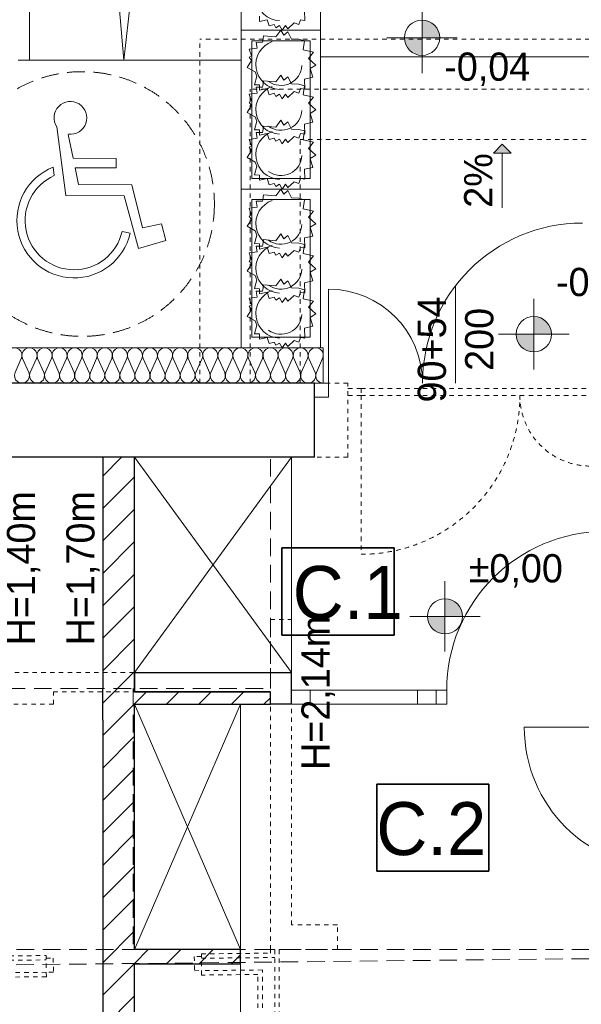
# Model space of a CAD drawing. Extents: x -220312 to -8310, y -91840 to 81907.
# Tile 111 of 128: x -111603 to -108419, y -875 to 4704. Entities that reach past the tile are written whole.
import ezdxf

# ---------------------------------------------------------------- set-up
doc = ezdxf.new("R2010")
doc.units = 0
doc.header["$MEASUREMENT"] = 0
doc.set_wipeout_variables(frame=1)
doc.linetypes.add('Hidden Line', pattern=[50, 25, -25])
doc.linetypes.add('Krawędzie ukryte', pattern=[150, 100, -50])
doc.layers.add('#kan_san-op', color=34, linetype='Continuous')
for name, color, linetype, lineweight, true_color in [('Arch drzwi_Nr_Pióra__4', 7, 'Continuous', 9, 0x029e21), ('Arch ocieplenie_Nr_Pióra__22', 7, 'Continuous', 9, 0x7f7f7f), ('Arch okna_Nr_Pióra__4', 7, 'Continuous', 9, 0x029e21), ('Arch wyposarzenie_Nr_Pióra__2', 7, 'Continuous', 13, 0x7f7f7f), ('Arch wyposarzenie_Nr_Pióra__4', 7, 'Continuous', 9, 0x029e21), ('Arch wyposazenie_Nr_Pióra__9', 7, 'Continuous', 13, 0x3dad99)]:
    doc.layers.add(name, color=color, linetype=linetype, lineweight=lineweight, true_color=true_color)
for name, color, linetype, lineweight in [('Arch opisy_Nr_Pióra__21', 7, 'Continuous', 9), ('Arch schody_Nr_Pióra__21', 7, 'Continuous', 9), ('arch spadki_Nr_Pióra__21', 7, 'Continuous', 9), ('Arch wyburzenia_Nr_Pióra__46', 5, 'Continuous', 13), ('Arch ściany działowe_Nr_Pióra__41', 7, 'Continuous', 15), ('Arch ściany nośne_Nr_Pióra__21', 7, 'Continuous', 9), ('Arch ściany nośne_Nr_Pióra__27', 7, 'Continuous', 30), ('Drzwi ArchiCAD_Nr_Pióra__27', 7, 'Continuous', 30), ('Drzwi ArchiCAD_Nr_Pióra__41', 7, 'Continuous', 15), ('Drzwi ArchiCAD_Nr_Pióra__5', 7, 'Continuous', 13), ('INWENT RZĘDNE_Nr_Pióra__21', 7, 'Continuous', 9), ('INWENT WYMIARY_Nr_Pióra__21', 7, 'Continuous', 9), ('INWENT. DRZWI_Nr_Pióra__101', 8, 'Continuous', 13), ('INWENT.ŚCIANY_Nr_Pióra__1', 7, 'Continuous', 25), ('INWENT.ŚCIANY_Nr_Pióra__101', 8, 'Continuous', 13), ('Istniejące schody_Nr_Pióra__5', 7, 'Continuous', 13), ('Istniejące stropy_Nr_Pióra__5', 7, 'Continuous', 13), ('Okna ArchiCADa_Nr_Pióra__7', 7, 'Continuous', 13), ('PODKŁAD', 252, 'Continuous', 35)]:
    doc.layers.add(name, color=color, linetype=linetype, lineweight=lineweight)
doc.styles.add('GENERATED_STYLE_2', font='txt')
doc.styles.add('GENERATED_STYLE_4', font='txt')
doc.styles.add('GENERATED_STYLE_6', font='txt')
pattern_1 = [(45, (0, 0), (-91.92388, 91.92388), [])]

# ---------------------------------------------------------------- blocks, each defined once
blk = doc.blocks.new('parter')
at = {"layer": 'Arch schody_Nr_Pióra__21', "linetype": 'Continuous'}
blk.add_hatch(color=252, dxfattribs=at).paths.add_polyline_path([(-170537.4, 3998.4), (-170487.4, 3948.4), (-170587.4, 3948.4)], flags=0)
at = {"layer": 'Arch ściany nośne_Nr_Pióra__21', "linetype": 'Continuous'}
h = blk.add_hatch(dxfattribs=at)
h.set_pattern_fill('Common_Brick', color=252, style=0, pattern_type=2)
h.set_pattern_definition(pattern_1)
h.paths.add_polyline_path([(-172802.4, 2224.9), (-172802.4, -3525.1), (-172622.4, -3525.1), (-172622.4, 2224.9)], flags=0)
h = blk.add_hatch(dxfattribs=at)
h.set_pattern_fill('Common_Brick', color=252, style=0, pattern_type=2)
h.set_pattern_definition(pattern_1)
h.paths.add_polyline_path([(-172622.4, 824.9), (-171852.4, 824.9), (-171852.4, 894.9), (-172622.4, 894.9)], flags=0)
h = blk.add_hatch(dxfattribs=at)
h.set_pattern_fill('Common_Brick', color=252, style=0, pattern_type=2)
h.set_pattern_definition(pattern_1)
h.paths.add_polyline_path([(-172622.4, -645.1), (-172022.4, -645.1), (-172022.4, -565.1), (-172622.4, -565.1)], flags=0)
at = {"layer": 'INWENT RZĘDNE_Nr_Pióra__21', "linetype": 'Continuous'}
for points in [[(-170992.1, 4602.2), (-170892.1, 4602.2), (-170899.7, 4640.4), (-170921.4, 4672.9), (-170953.8, 4694.6), (-170992.1, 4702.2)], [(-170992.1, 4602.2), (-171092.1, 4602.2), (-171084.5, 4563.9), (-171062.8, 4531.5), (-171030.4, 4509.8), (-170992.1, 4502.2)], [(-170358.5, 2922.1), (-170258.5, 2922.1), (-170266.2, 2960.4), (-170287.8, 2992.8), (-170320.3, 3014.5), (-170358.5, 3022.1)], [(-170358.5, 2922.1), (-170458.5, 2922.1), (-170450.9, 2883.8), (-170429.3, 2851.4), (-170396.8, 2829.7), (-170358.5, 2822.1)], [(-170862.2, 1323.3), (-170762.2, 1323.3), (-170769.8, 1361.6), (-170791.4, 1394), (-170823.9, 1415.7), (-170862.2, 1423.3)], [(-170862.2, 1323.3), (-170962.2, 1323.3), (-170954.5, 1285), (-170932.9, 1252.6), (-170900.4, 1230.9), (-170862.2, 1223.3)]]:
    blk.add_hatch(color=252, dxfattribs=at).paths.add_polyline_path(points, flags=0)
at = {"color": 252}
for p, q in [((-171786.3, 1216.9), (-171786.3, 1711)), ((-171786.3, 1711), (-171151, 1711)), ((-171151, 1711), (-171151, 1216.9)), ((-171151, 1216.9), (-171786.3, 1216.9)), ((-171248.2, -121.6), (-171248.2, 372.5)), ((-171248.2, 372.5), (-170612.9, 372.5)), ((-170612.9, 372.5), (-170612.9, -121.6)), ((-170612.9, -121.6), (-171248.2, -121.6))]:
    blk.add_line(p, q, dxfattribs=at)
at = {"layer": 'Arch drzwi_Nr_Pióra__4', "color": 252, "linetype": 'Continuous'}
for p, q in [((-171522.4, 2644.9), (-171522.4, 3177.7)), ((-171602.4, 2644.9), (-171602.4, 2564.9)), ((-171602.4, 2644.9), (-171602.4, 2564.9)), ((-171522.4, 2644.9), (-171602.4, 2644.9)), ((-171602.4, 2644.9), (-171602.4, 2564.9)), ((-171522.4, 2564.9), (-171522.4, 2644.9)), ((-171602.4, 2564.9), (-171522.4, 2564.9))]:
    blk.add_line(p, q, dxfattribs=at)
for centre, radius, start, end in [((-170082.4, 2644.9), 907.2, 90, 180), ((-171522.4, 2644.9), 532.8, 0, 90)]:
    blk.add_arc(centre, radius, start, end, dxfattribs=at)
at = {"layer": 'Arch ocieplenie_Nr_Pióra__22', "color": 252, "linetype": 'Continuous'}
for p, q in [((-173299.8, 2704.4), (-173264.3, 2785.3)), ((-173257.1, 2785.3), (-173221.6, 2704.4)), ((-173214.4, 2704.4), (-173178.9, 2785.3)), ((-173171.7, 2785.3), (-173136.2, 2704.4)), ((-173129, 2704.4), (-173093.5, 2785.3)), ((-173086.3, 2785.3), (-173050.8, 2704.4)), ((-173043.6, 2704.4), (-173008.1, 2785.3)), ((-173000.9, 2785.3), (-172965.3, 2704.4)), ((-172958.2, 2704.4), (-172922.6, 2785.3)), ((-172915.5, 2785.3), (-172879.9, 2704.4)), ((-172872.8, 2704.4), (-172837.2, 2785.3)), ((-172830, 2785.3), (-172794.5, 2704.4)), ((-172787.3, 2704.4), (-172751.8, 2785.3)), ((-172744.6, 2785.3), (-172709.1, 2704.4)), ((-172701.9, 2704.4), (-172666.4, 2785.3)), ((-172659.2, 2785.3), (-172623.7, 2704.4)), ((-172616.5, 2704.4), (-172581, 2785.3)), ((-172573.8, 2785.3), (-172538.3, 2704.4)), ((-172531.1, 2704.4), (-172495.6, 2785.3)), ((-172488.4, 2785.3), (-172452.8, 2704.4)), ((-172445.7, 2704.4), (-172410.1, 2785.3)), ((-172403, 2785.3), (-172367.4, 2704.4)), ((-172360.3, 2704.4), (-172324.7, 2785.3)), ((-172317.5, 2785.3), (-172282, 2704.4)), ((-172274.8, 2704.4), (-172239.3, 2785.3)), ((-172232.1, 2785.3), (-172196.6, 2704.4)), ((-172189.4, 2704.4), (-172153.9, 2785.3)), ((-172146.7, 2785.3), (-172111.2, 2704.4)), ((-172104, 2704.4), (-172068.5, 2785.3)), ((-172061.3, 2785.3), (-172025.8, 2704.4)), ((-172018.6, 2704.4), (-171983.1, 2785.3)), ((-171975.9, 2785.3), (-171940.3, 2704.4)), ((-171933.2, 2704.4), (-171897.6, 2785.3)), ((-171890.5, 2785.3), (-171854.9, 2704.4)), ((-171847.8, 2704.4), (-171812.2, 2785.3)), ((-171805, 2785.3), (-171769.5, 2704.4)), ((-171762.3, 2704.4), (-171726.8, 2785.3)), ((-171719.6, 2785.3), (-171684.1, 2704.4)), ((-171676.9, 2704.4), (-171641.4, 2785.3)), ((-171634.2, 2785.3), (-171598.7, 2704.4)), ((-171591.5, 2704.4), (-171556, 2785.3))]:
    blk.add_line(p, q, dxfattribs=at)
for centre, start_param, end_param in [((-173303.4, 2802.3), 5.870392, 9.837571), ((-173218, 2802.3), 5.870392, 9.837571), ((-173132.6, 2802.3), 5.870392, 9.837571), ((-173047.2, 2802.3), 5.870392, 9.837571), ((-172961.8, 2802.3), 5.870392, 9.837571), ((-172876.3, 2802.3), 5.870392, 9.837571), ((-172790.9, 2802.3), 5.870392, 9.837571), ((-172705.5, 2802.3), 5.870392, 9.837571), ((-172620.1, 2802.3), 5.870392, 9.837571), ((-172534.7, 2802.3), 5.870392, 9.837571), ((-172449.3, 2802.3), 5.870392, 9.837571), ((-172363.8, 2802.3), 5.870392, 9.837571), ((-172278.4, 2802.3), 5.870392, 9.837571), ((-172193, 2802.3), 5.870392, 9.837571), ((-172107.6, 2802.3), 5.870392, 9.837571), ((-172022.2, 2802.3), 5.870392, 9.837571), ((-171936.8, 2802.3), 5.870392, 9.837571), ((-171851.3, 2802.3), 5.870392, 9.837571), ((-171765.9, 2802.3), 5.870392, 9.837571), ((-171680.5, 2802.3), 5.870392, 9.837571), ((-171595.1, 2802.3), 5.870392, 9.837571), ((-173260.7, 2687.4), 2.7288, 6.695979), ((-173175.3, 2687.4), 2.7288, 6.695979), ((-173089.9, 2687.4), 2.7288, 6.695979), ((-173004.5, 2687.4), 2.7288, 6.695979), ((-172919, 2687.4), 2.7288, 6.695979), ((-172833.6, 2687.4), 2.7288, 6.695979), ((-172748.2, 2687.4), 2.7288, 6.695979), ((-172662.8, 2687.4), 2.7288, 6.695979), ((-172577.4, 2687.4), 2.7288, 6.695979), ((-172492, 2687.4), 2.7288, 6.695979), ((-172406.5, 2687.4), 2.7288, 6.695979), ((-172321.1, 2687.4), 2.7288, 6.695979), ((-172235.7, 2687.4), 2.7288, 6.695979), ((-172150.3, 2687.4), 2.7288, 6.695979), ((-172064.9, 2687.4), 2.7288, 6.695979), ((-171979.5, 2687.4), 2.7288, 6.695979), ((-171894, 2687.4), 2.7288, 6.695979), ((-171808.6, 2687.4), 2.7288, 6.695979), ((-171723.2, 2687.4), 2.7288, 6.695979), ((-171637.8, 2687.4), 2.7288, 6.695979), ((-171552.4, 2687.4), 2.7288, 4.712389)]:
    blk.add_ellipse(centre, major_axis=(42.7, 0), ratio=0.995956, start_param=start_param, end_param=end_param, dxfattribs=at)
at = {"layer": 'Arch okna_Nr_Pióra__4', "color": 252, "linetype": 'Continuous'}
blk.add_line((-170802.4, 2644.9), (-170802.4, 3194.9), dxfattribs=at)
at = {"layer": 'Arch opisy_Nr_Pióra__21', "color": 252, "linetype": 'Continuous'}
for p, q in [((-171786.3, 1216.9), (-171786.3, 1711)), ((-171786.3, 1711), (-171151, 1711)), ((-171151, 1711), (-171151, 1216.9)), ((-171151, 1216.9), (-171786.3, 1216.9)), ((-171248.2, -121.6), (-171248.2, 372.5)), ((-171248.2, 372.5), (-170612.9, 372.5)), ((-170612.9, 372.5), (-170612.9, -121.6)), ((-170612.9, -121.6), (-171248.2, -121.6))]:
    blk.add_line(p, q, dxfattribs=at)
at = {"layer": 'Arch opisy_Nr_Pióra__21', "color": 252, "linetype": 'Krawędzie ukryte'}
blk.add_circle((-172919.6, 3659.9), 750, dxfattribs=at)
at = {"layer": 'Arch schody_Nr_Pióra__21', "color": 252, "linetype": 'Continuous'}
for p, q in [((-173217.4, 4474.9), (-173217.4, 10594.9)), ((-172682.4, 4474.9), (-173217.4, 10594.9)), ((-172682.4, 4474.9), (-172017.4, 10594.9)), ((-172017.4, 4474.9), (-172017.4, 10594.9)), ((-172017.4, 5544.9), (-172017.4, 4644.9)), ((-171567.4, 4644.9), (-171567.4, 5544.9)), ((-171567.4, 4644.9), (-172017.4, 4644.9)), ((-171567.4, 4644.9), (-172017.4, 4644.9)), ((-172017.4, 4644.9), (-172017.4, 3744.9)), ((-171567.4, 3744.9), (-171567.4, 4644.9)), ((-171957.4, 4584.9), (-171957.4, 3804.9)), ((-171627.4, 4584.9), (-171957.4, 4584.9)), ((-171627.4, 3804.9), (-171627.4, 4584.9)), ((-173282.4, 4474.9), (-173217.4, 4474.9)), ((-173217.4, 4474.9), (-172017.4, 4474.9)), ((-169502.4, 4494.9), (-171567.4, 4494.9)), ((-170537.4, 3998.4), (-170587.4, 3948.4)), ((-170537.4, 3998.4), (-170487.4, 3948.4)), ((-170487.4, 3948.4), (-170587.4, 3948.4)), ((-170537.4, 3638.4), (-170537.4, 3948.4)), ((-171957.4, 3804.9), (-171627.4, 3804.9)), ((-171567.4, 3744.9), (-172017.4, 3744.9)), ((-171567.4, 3744.9), (-172017.4, 3744.9)), ((-172017.4, 3744.9), (-172017.4, 2844.9)), ((-171567.4, 2844.9), (-171567.4, 3744.9)), ((-171957.4, 3684.9), (-171957.4, 2904.9)), ((-171627.4, 3684.9), (-171957.4, 3684.9)), ((-171627.4, 2904.9), (-171627.4, 3684.9)), ((-171957.4, 2904.9), (-171627.4, 2904.9)), ((-171567.4, 2844.9), (-172017.4, 2844.9))]:
    blk.add_line(p, q, dxfattribs=at)
at = {"layer": 'Arch wyburzenia_Nr_Pióra__46', "color": 252, "linetype": 'Continuous'}
for q in [(-175652.4, 2844.9), (-171552.4, 2644.9)]:
    blk.add_line((-171552.4, 2844.9), q, dxfattribs=at)
at = {"layer": 'Arch wyposarzenie_Nr_Pióra__2', "color": 252, "linetype": 'Continuous'}
for p, q in [((-173063.3, 4096.9), (-173011.2, 3707.7)), ((-172970.5, 3918.9), (-172998, 4053.7)), ((-172726.9, 3917.9), (-172970.5, 3918.9)), ((-172727.2, 3864.6), (-172726.9, 3917.9)), ((-173084.2, 3868.3), (-173077.8, 3820.6)), ((-172959.6, 3865.6), (-172727.2, 3864.6)), ((-172940.1, 3770.3), (-172959.6, 3865.6)), ((-172637, 3769.1), (-172940.1, 3770.3)), ((-172576.9, 3524.6), (-172637, 3769.1)), ((-173011.2, 3707.7), (-172680.6, 3706.4)), ((-172680.6, 3706.4), (-172599.1, 3407.2)), ((-172468.7, 3548.2), (-172576.9, 3524.6)), ((-172445.4, 3453.7), (-172468.7, 3548.2)), ((-172647.5, 3494), (-172692.8, 3504.3)), ((-172599.1, 3407.2), (-172445.4, 3453.7))]:
    blk.add_line(p, q, dxfattribs=at)
for centre, major_axis, start_param, end_param in [((-172985.8, 4148), (92.9, 0), 4.583801, 10.008202), ((-172964.6, 3566), (325.1, 0), 1.947533, 6.059917), ((-172964.6, 3566), (278.7, 0), 1.989195, 6.059917)]:
    blk.add_ellipse(centre, major_axis=major_axis, ratio=0.999933, start_param=start_param, end_param=end_param, dxfattribs=at)
at = {"layer": 'Arch wyposarzenie_Nr_Pióra__4', "color": 252, "linetype": 'Continuous'}
for p, q in [((-171658.9, 4757), (-171657.6, 4700.5)), ((-171914.2, 4694.3), (-171913.6, 4724)), ((-171869.9, 4704), (-171914.2, 4694.3)), ((-171858.1, 4668.8), (-171869.9, 4704)), ((-171680.8, 4703.6), (-171690.7, 4676.8)), ((-171657.6, 4700.5), (-171680.8, 4703.6)), ((-171831.5, 4676.7), (-171858.1, 4668.8)), ((-171820.4, 4659.2), (-171831.5, 4676.7)), ((-171821.3, 4606.7), (-171793.5, 4644.9)), ((-171800.2, 4671.6), (-171820.4, 4659.2)), ((-171784.7, 4644.9), (-171800.2, 4671.6)), ((-171793.5, 4644.9), (-171776.8, 4616.5)), ((-171766.6, 4671.7), (-171784.7, 4644.9)), ((-171776.8, 4616.5), (-171753.2, 4636)), ((-171753.6, 4652.9), (-171766.6, 4671.7)), ((-171717.4, 4686.3), (-171753.6, 4652.9)), ((-171753.2, 4636), (-171731.7, 4594.6)), ((-171690.7, 4676.8), (-171717.4, 4686.3)), ((-171932.2, 4576), (-171895.9, 4576.4)), ((-171927.2, 4542.8), (-171932.2, 4576)), ((-171895.9, 4576.4), (-171895.5, 4583.3)), ((-171895.5, 4583.3), (-171891.5, 4612.4)), ((-171891.5, 4612.4), (-171821.3, 4606.7)), ((-171731.7, 4594.6), (-171690.4, 4593.3)), ((-171690.4, 4593.3), (-171658.2, 4584.5)), ((-171658.2, 4584.5), (-171665.4, 4533.4)), ((-171971.8, 4536.8), (-171927.2, 4542.8)), ((-171959.9, 4499.4), (-171971.8, 4536.8)), ((-171665.4, 4533.4), (-171608.2, 4520)), ((-171608.2, 4520), (-171635.8, 4485.4)), ((-171983.3, 4433.8), (-171959.6, 4473)), ((-171972.3, 4491.8), (-171959.9, 4499.4)), ((-171959.6, 4473), (-171972.3, 4491.8)), ((-171635.8, 4485.4), (-171594, 4447.2)), ((-171938.6, 4408.4), (-171983.3, 4433.8)), ((-171929.2, 4384.1), (-171938.6, 4408.4)), ((-171594, 4447.2), (-171627.4, 4428)), ((-171627.4, 4428), (-171611.3, 4378.1)), ((-171942.3, 4335.3), (-171929.2, 4384.1)), ((-171895.5, 4328.8), (-171891.5, 4357.9)), ((-171891.5, 4357.9), (-171821.3, 4352.2)), ((-171821.3, 4352.2), (-171793.5, 4390.4)), ((-171793.5, 4390.4), (-171776.8, 4362.1)), ((-171776.8, 4362.1), (-171753.2, 4381.5)), ((-171753.2, 4381.5), (-171731.7, 4340.1)), ((-171611.3, 4378.1), (-171658.9, 4367.6)), ((-171658.9, 4367.6), (-171657.6, 4311)), ((-171913.6, 4334.6), (-171942.3, 4335.3)), ((-171932.2, 4321.6), (-171895.9, 4321.9)), ((-171927.2, 4288.4), (-171932.2, 4321.6)), ((-171914.2, 4304.8), (-171913.6, 4334.6)), ((-171869.9, 4314.6), (-171914.2, 4304.8)), ((-171895.9, 4321.9), (-171895.5, 4328.8)), ((-171858.1, 4279.3), (-171869.9, 4314.6)), ((-171717.4, 4296.8), (-171753.6, 4263.5)), ((-171731.7, 4340.1), (-171690.4, 4338.8)), ((-171690.7, 4287.4), (-171717.4, 4296.8)), ((-171680.8, 4314.1), (-171690.7, 4287.4)), ((-171690.4, 4338.8), (-171658.2, 4330)), ((-171657.6, 4311), (-171680.8, 4314.1)), ((-171658.2, 4330), (-171665.4, 4279)), ((-171972.3, 4237.3), (-171959.9, 4244.9)), ((-171971.8, 4282.4), (-171927.2, 4288.4)), ((-171959.9, 4244.9), (-171971.8, 4282.4)), ((-171831.5, 4287.3), (-171858.1, 4279.3)), ((-171820.4, 4269.8), (-171831.5, 4287.3)), ((-171800.2, 4282.1), (-171820.4, 4269.8)), ((-171784.7, 4255.4), (-171800.2, 4282.1)), ((-171766.6, 4282.3), (-171784.7, 4255.4)), ((-171753.6, 4263.5), (-171766.6, 4282.3)), ((-171665.4, 4279), (-171608.2, 4265.6)), ((-171608.2, 4265.6), (-171635.8, 4230.9)), ((-171983.3, 4179.4), (-171959.6, 4218.5)), ((-171959.6, 4218.5), (-171972.3, 4237.3)), ((-171635.8, 4230.9), (-171594, 4192.7)), ((-171594, 4192.7), (-171627.4, 4173.6)), ((-171938.6, 4154), (-171983.3, 4179.4)), ((-171942.3, 4080.8), (-171929.2, 4129.6)), ((-171929.2, 4129.6), (-171938.6, 4154)), ((-171821.3, 4096.1), (-171793.5, 4134.3)), ((-171793.5, 4134.3), (-171776.8, 4106)), ((-171627.4, 4173.6), (-171611.3, 4123.7)), ((-171913.6, 4080.1), (-171942.3, 4080.8)), ((-171914.2, 4050.4), (-171913.6, 4080.1)), ((-171895.5, 4072.7), (-171891.5, 4101.9)), ((-171891.5, 4101.9), (-171821.3, 4096.1)), ((-171776.8, 4106), (-171753.2, 4125.5)), ((-171753.2, 4125.5), (-171731.7, 4084)), ((-171731.7, 4084), (-171690.4, 4082.7)), ((-171690.4, 4082.7), (-171658.2, 4074)), ((-171658.2, 4074), (-171665.4, 4022.9)), ((-171611.3, 4123.7), (-171658.9, 4113.1)), ((-171658.9, 4113.1), (-171657.6, 4056.6)), ((-171971.8, 4026.3), (-171927.2, 4032.3)), ((-171959.9, 3988.8), (-171971.8, 4026.3)), ((-171932.2, 4065.5), (-171895.9, 4065.8)), ((-171927.2, 4032.3), (-171932.2, 4065.5)), ((-171869.9, 4060.1), (-171914.2, 4050.4)), ((-171895.9, 4065.8), (-171895.5, 4072.7)), ((-171858.1, 4024.8), (-171869.9, 4060.1)), ((-171831.5, 4032.8), (-171858.1, 4024.8)), ((-171820.4, 4015.3), (-171831.5, 4032.8)), ((-171800.2, 4027.7), (-171820.4, 4015.3)), ((-171784.7, 4000.9), (-171800.2, 4027.7)), ((-171766.6, 4027.8), (-171784.7, 4000.9)), ((-171753.6, 4009), (-171766.6, 4027.8)), ((-171717.4, 4042.4), (-171753.6, 4009)), ((-171690.7, 4032.9), (-171717.4, 4042.4)), ((-171680.8, 4059.7), (-171690.7, 4032.9)), ((-171657.6, 4056.6), (-171680.8, 4059.7)), ((-171665.4, 4022.9), (-171608.2, 4009.5)), ((-171983.3, 3923.3), (-171959.6, 3962.4)), ((-171972.3, 3981.2), (-171959.9, 3988.8)), ((-171959.6, 3962.4), (-171972.3, 3981.2)), ((-171608.2, 4009.5), (-171635.8, 3974.9)), ((-171635.8, 3974.9), (-171594, 3936.7)), ((-171938.6, 3897.9), (-171983.3, 3923.3)), ((-171594, 3936.7), (-171627.4, 3917.5)), ((-171627.4, 3917.5), (-171611.3, 3867.6)), ((-171942.3, 3824.7), (-171929.2, 3873.6)), ((-171929.2, 3873.6), (-171938.6, 3897.9)), ((-171611.3, 3867.6), (-171658.9, 3857)), ((-171658.9, 3857), (-171657.6, 3800.5)), ((-171913.6, 3824), (-171942.3, 3824.7)), ((-171914.2, 3794.3), (-171913.6, 3824)), ((-171869.9, 3804), (-171914.2, 3794.3)), ((-171858.1, 3768.8), (-171869.9, 3804)), ((-171680.8, 3803.6), (-171690.7, 3776.8)), ((-171657.6, 3800.5), (-171680.8, 3803.6)), ((-171831.5, 3776.7), (-171858.1, 3768.8)), ((-171820.4, 3759.2), (-171831.5, 3776.7)), ((-171821.3, 3706.7), (-171793.5, 3744.9)), ((-171800.2, 3771.6), (-171820.4, 3759.2)), ((-171784.7, 3744.9), (-171800.2, 3771.6)), ((-171793.5, 3744.9), (-171776.8, 3716.5)), ((-171766.6, 3771.7), (-171784.7, 3744.9)), ((-171753.6, 3752.9), (-171766.6, 3771.7)), ((-171717.4, 3786.3), (-171753.6, 3752.9)), ((-171690.7, 3776.8), (-171717.4, 3786.3)), ((-171895.9, 3676.4), (-171895.5, 3683.3)), ((-171895.5, 3683.3), (-171891.5, 3712.4)), ((-171891.5, 3712.4), (-171821.3, 3706.7)), ((-171776.8, 3716.5), (-171753.2, 3736)), ((-171753.2, 3736), (-171731.7, 3694.6)), ((-171731.7, 3694.6), (-171690.4, 3693.3)), ((-171690.4, 3693.3), (-171658.2, 3684.5)), ((-171658.2, 3684.5), (-171665.4, 3633.4)), ((-171971.8, 3636.8), (-171927.2, 3642.8)), ((-171959.9, 3599.4), (-171971.8, 3636.8)), ((-171932.2, 3676), (-171895.9, 3676.4)), ((-171927.2, 3642.8), (-171932.2, 3676)), ((-171665.4, 3633.4), (-171608.2, 3620)), ((-171983.3, 3533.8), (-171959.6, 3573)), ((-171972.3, 3591.8), (-171959.9, 3599.4)), ((-171959.6, 3573), (-171972.3, 3591.8)), ((-171608.2, 3620), (-171635.8, 3585.4)), ((-171635.8, 3585.4), (-171594, 3547.2)), ((-171938.6, 3508.4), (-171983.3, 3533.8)), ((-171594, 3547.2), (-171627.4, 3528)), ((-171627.4, 3528), (-171611.3, 3478.1)), ((-171942.3, 3435.3), (-171929.2, 3484.1)), ((-171929.2, 3484.1), (-171938.6, 3508.4)), ((-171821.3, 3452.2), (-171793.5, 3490.4)), ((-171793.5, 3490.4), (-171776.8, 3462.1)), ((-171776.8, 3462.1), (-171753.2, 3481.5)), ((-171753.2, 3481.5), (-171731.7, 3440.1)), ((-171611.3, 3478.1), (-171658.9, 3467.6)), ((-171658.9, 3467.6), (-171657.6, 3411)), ((-171913.6, 3434.6), (-171942.3, 3435.3)), ((-171932.2, 3421.6), (-171895.9, 3421.9)), ((-171927.2, 3388.4), (-171932.2, 3421.6)), ((-171914.2, 3404.8), (-171913.6, 3434.6)), ((-171869.9, 3414.6), (-171914.2, 3404.8)), ((-171895.9, 3421.9), (-171895.5, 3428.8)), ((-171895.5, 3428.8), (-171891.5, 3457.9)), ((-171891.5, 3457.9), (-171821.3, 3452.2)), ((-171858.1, 3379.3), (-171869.9, 3414.6)), ((-171731.7, 3440.1), (-171690.4, 3438.8)), ((-171680.8, 3414.1), (-171690.7, 3387.4)), ((-171690.4, 3438.8), (-171658.2, 3430)), ((-171657.6, 3411), (-171680.8, 3414.1)), ((-171658.2, 3430), (-171665.4, 3379)), ((-171971.8, 3382.4), (-171927.2, 3388.4)), ((-171959.9, 3344.9), (-171971.8, 3382.4)), ((-171831.5, 3387.3), (-171858.1, 3379.3)), ((-171820.4, 3369.8), (-171831.5, 3387.3)), ((-171800.2, 3382.1), (-171820.4, 3369.8)), ((-171784.7, 3355.4), (-171800.2, 3382.1)), ((-171766.6, 3382.3), (-171784.7, 3355.4)), ((-171753.6, 3363.5), (-171766.6, 3382.3)), ((-171717.4, 3396.8), (-171753.6, 3363.5)), ((-171690.7, 3387.4), (-171717.4, 3396.8)), ((-171665.4, 3379), (-171608.2, 3365.6)), ((-171608.2, 3365.6), (-171635.8, 3330.9)), ((-171983.3, 3279.4), (-171959.6, 3318.5)), ((-171972.3, 3337.3), (-171959.9, 3344.9)), ((-171959.6, 3318.5), (-171972.3, 3337.3)), ((-171635.8, 3330.9), (-171594, 3292.7)), ((-171594, 3292.7), (-171627.4, 3273.6)), ((-171938.6, 3254), (-171983.3, 3279.4)), ((-171929.2, 3229.6), (-171938.6, 3254)), ((-171627.4, 3273.6), (-171611.3, 3223.7)), ((-171942.3, 3180.8), (-171929.2, 3229.6)), ((-171913.6, 3180.1), (-171942.3, 3180.8)), ((-171895.5, 3172.7), (-171891.5, 3201.9)), ((-171891.5, 3201.9), (-171821.3, 3196.1)), ((-171821.3, 3196.1), (-171793.5, 3234.3)), ((-171793.5, 3234.3), (-171776.8, 3206)), ((-171776.8, 3206), (-171753.2, 3225.5)), ((-171753.2, 3225.5), (-171731.7, 3184)), ((-171731.7, 3184), (-171690.4, 3182.7)), ((-171690.4, 3182.7), (-171658.2, 3174)), ((-171611.3, 3223.7), (-171658.9, 3213.1)), ((-171658.9, 3213.1), (-171657.6, 3156.6)), ((-171971.8, 3126.3), (-171927.2, 3132.3)), ((-171959.9, 3088.8), (-171971.8, 3126.3)), ((-171932.2, 3165.5), (-171895.9, 3165.8)), ((-171927.2, 3132.3), (-171932.2, 3165.5)), ((-171914.2, 3150.4), (-171913.6, 3180.1)), ((-171869.9, 3160.1), (-171914.2, 3150.4)), ((-171895.9, 3165.8), (-171895.5, 3172.7)), ((-171858.1, 3124.8), (-171869.9, 3160.1)), ((-171831.5, 3132.8), (-171858.1, 3124.8)), ((-171820.4, 3115.3), (-171831.5, 3132.8)), ((-171800.2, 3127.7), (-171820.4, 3115.3)), ((-171784.7, 3100.9), (-171800.2, 3127.7)), ((-171766.6, 3127.8), (-171784.7, 3100.9)), ((-171753.6, 3109), (-171766.6, 3127.8)), ((-171717.4, 3142.4), (-171753.6, 3109)), ((-171690.7, 3132.9), (-171717.4, 3142.4)), ((-171680.8, 3159.7), (-171690.7, 3132.9)), ((-171657.6, 3156.6), (-171680.8, 3159.7)), ((-171658.2, 3174), (-171665.4, 3122.9)), ((-171972.3, 3081.2), (-171959.9, 3088.8)), ((-171959.6, 3062.4), (-171972.3, 3081.2)), ((-171665.4, 3122.9), (-171608.2, 3109.5)), ((-171608.2, 3109.5), (-171635.8, 3074.9)), ((-171635.8, 3074.9), (-171594, 3036.7)), ((-171983.3, 3023.3), (-171959.6, 3062.4)), ((-171938.6, 2997.9), (-171983.3, 3023.3)), ((-171594, 3036.7), (-171627.4, 3017.5)), ((-171627.4, 3017.5), (-171611.3, 2967.6)), ((-171942.3, 2924.7), (-171929.2, 2973.6)), ((-171929.2, 2973.6), (-171938.6, 2997.9)), ((-171611.3, 2967.6), (-171658.9, 2957)), ((-171913.6, 2924), (-171942.3, 2924.7)), ((-171914.2, 2894.3), (-171913.6, 2924)), ((-171869.9, 2904), (-171914.2, 2894.3)), ((-171858.1, 2868.8), (-171869.9, 2904)), ((-171680.8, 2903.6), (-171690.7, 2876.8)), ((-171657.6, 2900.5), (-171680.8, 2903.6)), ((-171658.9, 2957), (-171657.6, 2900.5)), ((-171831.5, 2876.7), (-171858.1, 2868.8)), ((-171820.4, 2859.2), (-171831.5, 2876.7)), ((-171800.2, 2871.6), (-171820.4, 2859.2)), ((-171784.7, 2844.9), (-171800.2, 2871.6)), ((-171766.6, 2871.7), (-171784.7, 2844.9)), ((-171753.6, 2852.9), (-171766.6, 2871.7)), ((-171717.4, 2886.3), (-171753.6, 2852.9)), ((-171690.7, 2876.8), (-171717.4, 2886.3))]:
    blk.add_line(p, q, dxfattribs=at)
for centre, major_axis, start_param, end_param in [((-171792.4, 4838.8), (142.6, 0), 1.927535, 4.652962), ((-171792.4, 4449.3), (142.6, 0), 1.927535, 4.652962), ((-171792.4, 4449.3), (119.4, 0), 4.078423, 6.243896), ((-171792.4, 4194.9), (142.6, 0), 1.927535, 4.652962), ((-171792.4, 4194.9), (119.4, 0), 4.078423, 6.243896), ((-171792.4, 3938.8), (142.6, 0), 1.927535, 4.652962), ((-171792.4, 3938.8), (119.4, 0), 4.078423, 6.243896), ((-171792.4, 3549.3), (142.6, 0), 1.927535, 4.652962), ((-171792.4, 3549.3), (119.4, 0), 4.078423, 6.243896), ((-171792.4, 3294.9), (142.6, 0), 1.927535, 4.652962), ((-171792.4, 3294.9), (119.4, 0), 4.078423, 6.243896), ((-171792.4, 3038.8), (142.6, 0), 1.927535, 4.652962), ((-171792.4, 3038.8), (119.4, 0), 4.078423, 6.243896)]:
    blk.add_ellipse(centre, major_axis=major_axis, ratio=0.982005, start_param=start_param, end_param=end_param, dxfattribs=at)
at = {"layer": 'Arch wyposazenie_Nr_Pióra__9', "color": 252, "linetype": 'Continuous'}
for p, q in [((-171732.4, 2224.9), (-172622.4, 1004.9)), ((-171732.4, 1004.9), (-172622.4, 2224.9)), ((-171732.4, 1004.9), (-171732.4, 2224.9)), ((-172022.4, -565.1), (-172622.4, 824.9)), ((-172022.4, 824.9), (-172622.4, -565.1)), ((-172022.4, -565.1), (-172022.4, 824.9)), ((-172022.4, -645.1), (-172022.4, -2925.1))]:
    blk.add_line(p, q, dxfattribs=at)
at = {"layer": 'Arch ściany działowe_Nr_Pióra__41', "color": 252, "linetype": 'Continuous'}
blk.add_line((-171732.4, 904.9), (-171732.4, 824.9), dxfattribs=at)
at = {"layer": 'Arch ściany nośne_Nr_Pióra__27', "color": 252, "linetype": 'Continuous'}
for p, q in [((-172622.4, 2224.9), (-172802.4, 2224.9)), ((-172802.4, 2224.9), (-172802.4, 914.9)), ((-172622.4, 894.9), (-172622.4, 2224.9)), ((-171852.4, 894.9), (-172622.4, 894.9)), ((-171852.4, 824.9), (-171852.4, 894.9)), ((-172622.4, 824.9), (-171852.4, 824.9)), ((-172622.4, -565.1), (-172622.4, 824.9)), ((-172802.4, 734.9), (-172802.4, -3025.1)), ((-172022.4, -565.1), (-172622.4, -565.1)), ((-172022.4, -645.1), (-172022.4, -565.1)), ((-172622.4, -3525.1), (-172622.4, -645.1)), ((-172622.4, -645.1), (-172022.4, -645.1))]:
    blk.add_line(p, q, dxfattribs=at)
at = {"layer": 'Drzwi ArchiCAD_Nr_Pióra__27', "color": 252, "linetype": 'Continuous'}
blk.add_line((-172802.4, 734.9), (-172802.4, 914.9), dxfattribs=at)
at = {"layer": 'Drzwi ArchiCAD_Nr_Pióra__41', "color": 252, "linetype": 'Continuous'}
blk.add_line((-170912.4, 824.9), (-170912.4, 904.9), dxfattribs=at)
at = {"layer": 'Drzwi ArchiCAD_Nr_Pióra__5', "color": 252, "linetype": 'Continuous'}
for p, q in [((-170912.4, 904.9), (-170912.4, 824.9)), ((-170852.4, 904.9), (-170912.4, 904.9)), ((-170852.4, 824.9), (-170852.4, 904.9)), ((-170912.4, 824.9), (-170852.4, 824.9)), ((-169612.4, 694.9), (-170412.4, 694.9))]:
    blk.add_line(p, q, dxfattribs=at)
for centre, radius, start, end in [((-169952.4, 904.9), 900, 90, 180), ((-169612.4, 694.9), 800, 180, 270)]:
    blk.add_arc(centre, radius, start, end, dxfattribs=at)
at = {"layer": 'INWENT RZĘDNE_Nr_Pióra__21', "color": 252, "linetype": 'Continuous'}
for p, q in [((-170992.1, 4402.2), (-170992.1, 4802.2)), ((-171192.1, 4602.2), (-170792.1, 4602.2)), ((-170358.5, 2722.1), (-170358.5, 3122.1)), ((-170558.5, 2922.1), (-170158.5, 2922.1)), ((-170862.2, 1123.3), (-170862.2, 1523.3)), ((-171062.2, 1323.3), (-170662.2, 1323.3))]:
    blk.add_line(p, q, dxfattribs=at)
for centre in [(-170992.1, 4602.2), (-170358.5, 2922.1), (-170862.2, 1323.3)]:
    blk.add_circle(centre, 100, dxfattribs=at)
at = {"layer": 'INWENT. DRZWI_Nr_Pióra__101', "color": 252, "linetype": 'Hidden Line'}
for p, q in [((-171412.4, 2614.9), (-171337.4, 2614.9)), ((-171337.4, 2574.9), (-171412.4, 2574.9)), ((-171337.4, 2614.9), (-170037.4, 2614.9)), ((-171337.4, 2614.9), (-171337.4, 2574.9)), ((-171337.4, 2574.9), (-170037.4, 2574.9)), ((-171337.4, 2574.9), (-171337.4, 1674.9)), ((-173123.4, -613.7), (-173083.4, -613.3)), ((-173083.4, -613.3), (-173082.5, -693.3)), ((-172243.4, -604.3), (-172283.4, -604.7)), ((-172283.4, -604.7), (-172282.6, -684.7)), ((-173082.5, -693.3), (-173122.5, -693.7)), ((-172282.6, -684.7), (-172242.6, -684.3))]:
    blk.add_line(p, q, dxfattribs=at)
for centre, radius, start, end in [((-171337.4, 2574.9), 900, 270, 0), ((-170037.4, 2574.9), 400, 180, 270)]:
    blk.add_arc(centre, radius, start, end, dxfattribs=at)
at = {"layer": 'INWENT.ŚCIANY_Nr_Pióra__1', "color": 252, "linetype": 'Continuous'}
for p, q in [((-171602.4, 2644.9), (-175892.4, 2644.9)), ((-171602.4, 2224.9), (-171602.4, 2644.9)), ((-171602.4, 2224.9), (-175862.4, 2224.9)), ((-172622.4, 1004.9), (-172622.4, 894.9)), ((-172622.4, 1004.9), (-171732.4, 1004.9)), ((-171732.4, 824.9), (-171732.4, 1004.9)), ((-172622.4, 894.9), (-171852.4, 894.9)), ((-171852.4, 824.9), (-171852.4, 894.9)), ((-171732.4, 824.9), (-171852.4, 824.9))]:
    blk.add_line(p, q, dxfattribs=at)
at = {"layer": 'INWENT.ŚCIANY_Nr_Pióra__101', "color": 252, "linetype": 'Hidden Line'}
for p, q in [((-172252.4, 2644.9), (-172252.4, 4594.9)), ((-169142.4, 4594.9), (-172252.4, 4594.9)), ((-171967.4, 2644.9), (-171967.4, 4309.9)), ((-169427.4, 4309.9), (-171967.4, 4309.9)), ((-171682.4, 2644.9), (-171682.4, 4024.9)), ((-169712.4, 4024.9), (-171682.4, 4024.9)), ((-171412.4, 2644.9), (-171602.4, 2644.9)), ((-171412.4, 2224.9), (-171412.4, 2644.9)), ((-171412.4, 2224.9), (-171602.4, 2224.9)), ((-171852.4, 1304.9), (-171732.4, 1304.9)), ((-171852.4, 1004.9), (-171852.4, 1304.9)), ((-171732.4, 1004.9), (-171732.4, 1304.9)), ((-174501.2, 1004.9), (-172622.4, 1004.9)), ((-173082.4, 824.9), (-173082.4, 894.9)), ((-173082.4, 894.9), (-172622.4, 894.9)), ((-173082.4, 824.9), (-175432.4, 824.9)), ((-171852.4, -565.1), (-171852.4, 824.9)), ((-171732.4, -425.1), (-171732.4, 824.9)), ((-171472.4, -425.1), (-171732.4, -425.1)), ((-171472.4, -565.1), (-171472.4, -425.1)), ((-175432.4, -623.3), (-173123.5, -598.7)), ((-173122.3, -718.7), (-173123.5, -598.7)), ((-172243.6, -589.3), (-171852.4, -585.1)), ((-172242.3, -709.3), (-172243.6, -589.3)), ((-172243.3, -614.3), (-171827.4, -609.9)), ((-171852.4, -585.1), (-171852.4, -565.1)), ((-171852.4, -565.1), (-171472.4, -565.1)), ((-171827.4, -565.1), (-171827.4, -1395.1)), ((-171802.4, -565.1), (-171802.4, -1395.1)), ((-175432.4, -648.3), (-173123.3, -623.7)), ((-173122.5, -693.7), (-175432.4, -718.3)), ((-173122.3, -718.7), (-175428.1, -743.3)), ((-171897.4, -680.6), (-172242.6, -684.3)), ((-171922.4, -705.9), (-172242.3, -709.3)), ((-171922.4, -1395.1), (-171922.4, -705.9)), ((-171897.4, -1395.1), (-171897.4, -680.6))]:
    blk.add_line(p, q, dxfattribs=at)
at = {"layer": 'Istniejące schody_Nr_Pióra__5', "color": 252, "linetype": 'Krawędzie ukryte'}
for p, q in [((-172802.4, 914.9), (-172802.4, 2224.9)), ((-171852.4, 914.9), (-171852.4, 2224.9)), ((-174542.4, 914.9), (-171852.4, 914.9)), ((-172630.5, 914.9), (-172630.5, -565.1)), ((-169892.4, -565.1), (-175352.4, -565.1))]:
    blk.add_line(p, q, dxfattribs=at)
at = {"layer": 'Istniejące stropy_Nr_Pióra__5', "color": 252, "linetype": 'Krawędzie ukryte'}
blk.add_line((-175543.8, -675.2), (-169914.1, -615.2), dxfattribs=at)
at = {"layer": 'Okna ArchiCADa_Nr_Pióra__7', "color": 252, "linetype": 'Continuous'}
for p, q in [((-171732.4, 904.9), (-171732.4, 824.9)), ((-171732.4, 904.9), (-171627.4, 904.9)), ((-170912.4, 904.9), (-171732.4, 904.9)), ((-171627.4, 904.9), (-171017.4, 904.9)), ((-171627.4, 904.9), (-171627.4, 824.9)), ((-171017.4, 904.9), (-170912.4, 904.9)), ((-171017.4, 824.9), (-171017.4, 904.9)), ((-170912.4, 904.9), (-170912.4, 824.9)), ((-171627.4, 824.9), (-171732.4, 824.9)), ((-170912.4, 824.9), (-171732.4, 824.9)), ((-171017.4, 824.9), (-171627.4, 824.9)), ((-170912.4, 824.9), (-171017.4, 824.9))]:
    blk.add_line(p, q, dxfattribs=at)
at = {"layer": 'Arch drzwi_Nr_Pióra__4', "color": 252, "linetype": 'Continuous', "style": 'GENERATED_STYLE_6'}
for s, p in [('90+54', (-170856.6, 2535.1)), ('200', (-170587.9, 2714.1))]:
    blk.add_text(s, height=160, rotation=90, dxfattribs=at).set_placement(p)
at = {"layer": 'Arch opisy_Nr_Pióra__21', "color": 252, "linetype": 'Continuous', "style": 'GENERATED_STYLE_4'}
for s, p in [('C.1', (-171725.8, 1308.9)), ('C.2', (-171251.9, -29.6))]:
    blk.add_text(s, height=300, dxfattribs=at).set_placement(p)
at = {"layer": 'arch spadki_Nr_Pióra__21', "color": 252, "linetype": 'Continuous', "style": 'GENERATED_STYLE_6'}
blk.add_text('2%', height=160, rotation=90, dxfattribs=at).set_placement((-170593.6, 3638.4))
at = {"layer": 'INWENT RZĘDNE_Nr_Pióra__21', "color": 252, "char_height": 160, "attachment_point": 7, "style": 'GENERATED_STYLE_2'}
for s, insert in [('{-0,04}', (-170866.3, 4328.6)), ('{-0,02}', (-170232.7, 3108.4)), ('{±0,00}', (-170727.5, 1486))]:
    blk.add_mtext(s, dxfattribs=dict(at, insert=insert))
at = {"layer": 'INWENT WYMIARY_Nr_Pióra__21', "color": 252, "linetype": 'Continuous', "style": 'GENERATED_STYLE_2'}
for s, p in [('H=1,40m', (-173186, 1158.7)), ('H=1,70m', (-172849.5, 1158.7)), ('H=2,14m', (-171516, 452.7))]:
    blk.add_text(s, height=160, rotation=90, dxfattribs=at).set_placement(p)

msp = doc.modelspace()

# ---------------------------------------------------------------- block references
at = {"layer": 'PODKŁAD'}
msp.add_blockref('parter', (61670.5, 0), dxfattribs=at)

# ---------------------------------------------------------------- next in the draw order: wipeouts: each hides what was drawn before it
at = {"ltscale": 10}
msp.add_wipeout([(-139099.8, 11108.9), (-136614.7, 10498.9), (-136614.7, -17981.1), (-97709.8, -17981.1), (-97099.8, -18591.1), (-139099.8, -18591.1)], dxfattribs=at).dxf.layer = '#kan_san-op'

doc.saveas('drawing.dxf')
